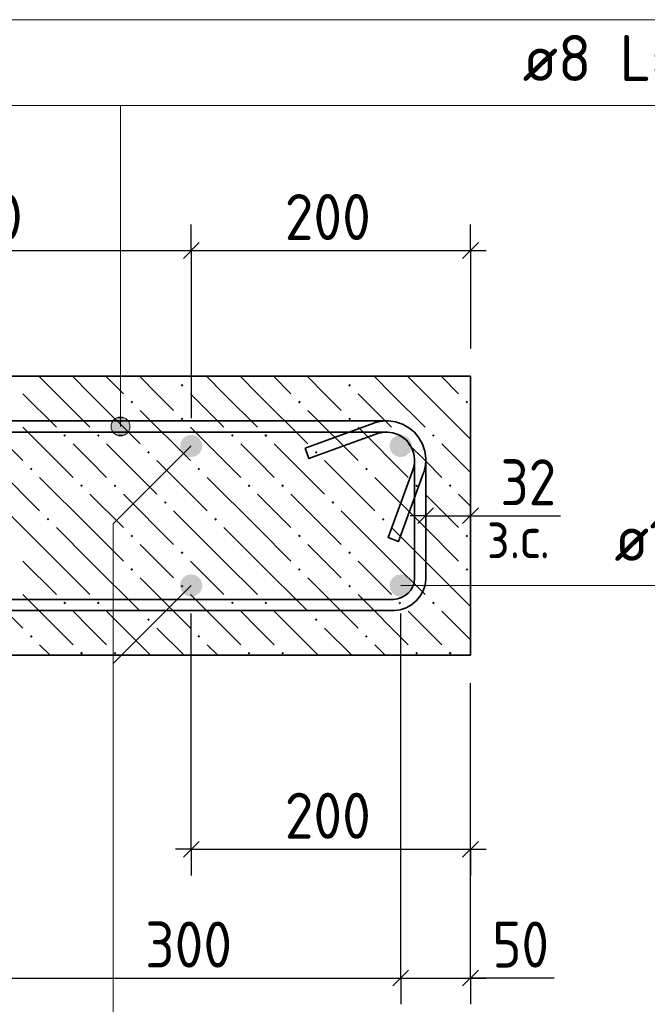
# Model space of a CAD drawing. Header units: millimetres. Extents: x 0 to 42000, y 0 to 29700.
# Tile 10 of 12: x 33531 to 36527, y 15356 to 20061. Entities that reach past the tile are written whole.
import ezdxf

# ---------------------------------------------------------------- set-up
doc = ezdxf.new("R2010")
doc.units = ezdxf.units.MM
for name, color, linetype, lineweight in [('S1 Продольная арматура', 7, 'Continuous', 35), ('Standard', 7, 'Continuous', 25), ('Выпуски ДОП Г-обр.', 52, 'Continuous', 25), ('ЖБ Пилон', 7, 'Continuous', 35), ('Позиционная метка линия выноска', 7, 'Continuous', 13)]:
    doc.layers.add(name, color=color, linetype=linetype, lineweight=lineweight)
doc.layers.add('Размерная выноска', color=7, linetype='Continuous')
doc.layers.add('Хомут', color=7, linetype='Continuous', lineweight=25, true_color=0x6e3c1e)
doc.styles.add('ISOCPEUR', font='txt')

msp = doc.modelspace()

# ---------------------------------------------------------------- hatches: boundary and pattern name
at = {"layer": 'S1 Продольная арматура', "linetype": 'Continuous', "lineweight": 18, "transparency": 33554687}
for points in [[(35403, 18024.1), (35398.9, 18044.5), (35387.4, 18061.8), (35370.1, 18073.3), (35349.7, 18077.4), (35329.3, 18073.3), (35312, 18061.8), (35300.4, 18044.5), (35296.3, 18024.1), (35300.4, 18003.6), (35312, 17986.4), (35329.3, 17974.8), (35349.7, 17970.7), (35370.1, 17974.8), (35387.4, 17986.4), (35398.9, 18003.6)], [(35403, 18024.1), (35398.9, 18044.5), (35387.4, 18061.8), (35370.1, 18073.3), (35349.7, 18077.4), (35329.3, 18073.3), (35312, 18061.8), (35300.4, 18044.5), (35296.3, 18024.1), (35300.4, 18003.6), (35312, 17986.4), (35329.3, 17974.8), (35349.7, 17970.7), (35370.1, 17974.8), (35387.4, 17986.4), (35398.9, 18003.6)], [(35403, 17357.4), (35398.9, 17377.8), (35387.4, 17395.1), (35370.1, 17406.7), (35349.7, 17410.7), (35329.3, 17406.7), (35312, 17395.1), (35300.4, 17377.8), (35296.3, 17357.4), (35300.4, 17337), (35312, 17319.7), (35329.3, 17308.1), (35349.7, 17304.1), (35370.1, 17308.1), (35387.4, 17319.7), (35398.9, 17337)], [(35403, 17357.4), (35398.9, 17377.8), (35387.4, 17395.1), (35370.1, 17406.7), (35349.7, 17410.7), (35329.3, 17406.7), (35312, 17395.1), (35300.4, 17377.8), (35296.3, 17357.4), (35300.4, 17337), (35312, 17319.7), (35329.3, 17308.1), (35349.7, 17304.1), (35370.1, 17308.1), (35387.4, 17319.7), (35398.9, 17337)]]:
    msp.add_hatch(color=7, dxfattribs=at).paths.add_polyline_path(points)
at = {"layer": 'Выпуски ДОП Г-обр.', "linetype": 'Continuous', "lineweight": 13, "transparency": 33554687}
for points in [[(34403, 18024.1), (34398.9, 18044.5), (34387.4, 18061.8), (34370.1, 18073.3), (34349.7, 18077.4), (34329.3, 18073.3), (34312, 18061.8), (34300.4, 18044.5), (34296.3, 18024.1), (34300.4, 18003.6), (34312, 17986.4), (34329.3, 17974.8), (34349.7, 17970.7), (34370.1, 17974.8), (34387.4, 17986.4), (34398.9, 18003.6)], [(34403, 18024.1), (34398.9, 18044.5), (34387.4, 18061.8), (34370.1, 18073.3), (34349.7, 18077.4), (34329.3, 18073.3), (34312, 18061.8), (34300.4, 18044.5), (34296.3, 18024.1), (34300.4, 18003.6), (34312, 17986.4), (34329.3, 17974.8), (34349.7, 17970.7), (34370.1, 17974.8), (34387.4, 17986.4), (34398.9, 18003.6)], [(34403, 17357.4), (34398.9, 17377.8), (34387.4, 17395.1), (34370.1, 17406.7), (34349.7, 17410.7), (34329.3, 17406.7), (34312, 17395.1), (34300.4, 17377.8), (34296.3, 17357.4), (34300.4, 17337), (34312, 17319.7), (34329.3, 17308.1), (34349.7, 17304.1), (34370.1, 17308.1), (34387.4, 17319.7), (34398.9, 17337)], [(34403, 17357.4), (34398.9, 17377.8), (34387.4, 17395.1), (34370.1, 17406.7), (34349.7, 17410.7), (34329.3, 17406.7), (34312, 17395.1), (34300.4, 17377.8), (34296.3, 17357.4), (34300.4, 17337), (34312, 17319.7), (34329.3, 17308.1), (34349.7, 17304.1), (34370.1, 17308.1), (34387.4, 17319.7), (34398.9, 17337)]]:
    msp.add_hatch(color=7, dxfattribs=at).paths.add_polyline_path(points)
at = {"layer": 'ЖБ Пилон', "linetype": 'Continuous', "lineweight": 18, "transparency": 33554687}
for points in [[(34299.5, 18314.1), (34306, 18320.6), (34312.5, 18314.1), (34306, 18307.6)], [(35099.5, 18314.1), (35106, 18320.6), (35112.5, 18314.1), (35106, 18307.6)], [(34059.5, 18234.1), (34066, 18240.6), (34072.5, 18234.1), (34066, 18227.6)], [(34859.5, 18234.1), (34866, 18240.6), (34872.5, 18234.1), (34866, 18227.6)], [(35659.5, 18234.1), (35666, 18240.6), (35672.5, 18234.1), (35666, 18227.6)], [(34299.5, 18154.1), (34306, 18160.6), (34312.5, 18154.1), (34306, 18147.6)], [(35099.5, 18154.1), (35106, 18160.6), (35112.5, 18154.1), (35106, 18147.6)], [(33739.5, 18074.1), (33746, 18080.6), (33752.5, 18074.1), (33746, 18067.6)], [(33899.5, 18074.1), (33906, 18080.6), (33912.5, 18074.1), (33906, 18067.6)], [(34539.5, 18074.1), (34546, 18080.6), (34552.5, 18074.1), (34546, 18067.6)], [(34699.5, 18074.1), (34706, 18080.6), (34712.5, 18074.1), (34706, 18067.6)], [(35339.5, 18074.1), (35346, 18080.6), (35352.5, 18074.1), (35346, 18067.6)], [(35499.5, 18074.1), (35506, 18080.6), (35512.5, 18074.1), (35506, 18067.6)], [(34139.5, 17994.1), (34146, 18000.6), (34152.5, 17994.1), (34146, 17987.6)], [(34939.5, 17994.1), (34946, 18000.6), (34952.5, 17994.1), (34946, 17987.6)], [(33579.5, 17914.1), (33586, 17920.6), (33592.5, 17914.1), (33586, 17907.6)], [(34379.5, 17914.1), (34386, 17920.6), (34392.5, 17914.1), (34386, 17907.6)], [(35179.5, 17914.1), (35186, 17920.6), (35192.5, 17914.1), (35186, 17907.6)], [(33819.5, 17834.1), (33826, 17840.6), (33832.5, 17834.1), (33826, 17827.6)], [(33979.5, 17834.1), (33986, 17840.6), (33992.5, 17834.1), (33986, 17827.6)], [(34619.5, 17834.1), (34626, 17840.6), (34632.5, 17834.1), (34626, 17827.6)], [(34779.5, 17834.1), (34786, 17840.6), (34792.5, 17834.1), (34786, 17827.6)], [(35419.5, 17834.1), (35426, 17840.6), (35432.5, 17834.1), (35426, 17827.6)], [(35579.5, 17834.1), (35586, 17840.6), (35592.5, 17834.1), (35586, 17827.6)], [(34219.5, 17754.1), (34226, 17760.6), (34232.5, 17754.1), (34226, 17747.6)], [(35019.5, 17754.1), (35026, 17760.6), (35032.5, 17754.1), (35026, 17747.6)], [(33659.5, 17674.1), (33666, 17680.6), (33672.5, 17674.1), (33666, 17667.6)], [(34459.5, 17674.1), (34466, 17680.6), (34472.5, 17674.1), (34466, 17667.6)], [(35259.5, 17674.1), (35266, 17680.6), (35272.5, 17674.1), (35266, 17667.6)], [(34059.5, 17594.1), (34066, 17600.6), (34072.5, 17594.1), (34066, 17587.6)], [(34859.5, 17594.1), (34866, 17600.6), (34872.5, 17594.1), (34866, 17587.6)], [(35659.5, 17594.1), (35666, 17600.6), (35672.5, 17594.1), (35666, 17587.6)], [(34299.5, 17514.1), (34306, 17520.6), (34312.5, 17514.1), (34306, 17507.6)], [(35099.5, 17514.1), (35106, 17520.6), (35112.5, 17514.1), (35106, 17507.6)], [(34059.5, 17434.1), (34066, 17440.6), (34072.5, 17434.1), (34066, 17427.6)], [(34859.5, 17434.1), (34866, 17440.6), (34872.5, 17434.1), (34866, 17427.6)], [(35659.5, 17434.1), (35666, 17440.6), (35672.5, 17434.1), (35666, 17427.6)], [(34299.5, 17354.1), (34306, 17360.6), (34312.5, 17354.1), (34306, 17347.6)], [(35099.5, 17354.1), (35106, 17360.6), (35112.5, 17354.1), (35106, 17347.6)], [(33739.5, 17274.1), (33746, 17280.6), (33752.5, 17274.1), (33746, 17267.6)], [(33899.5, 17274.1), (33906, 17280.6), (33912.5, 17274.1), (33906, 17267.6)], [(34539.5, 17274.1), (34546, 17280.6), (34552.5, 17274.1), (34546, 17267.6)], [(34699.5, 17274.1), (34706, 17280.6), (34712.5, 17274.1), (34706, 17267.6)], [(35339.5, 17274.1), (35346, 17280.6), (35352.5, 17274.1), (35346, 17267.6)], [(35499.5, 17274.1), (35506, 17280.6), (35512.5, 17274.1), (35506, 17267.6)], [(34139.5, 17194.1), (34146, 17200.6), (34152.5, 17194.1), (34146, 17187.6)], [(34939.5, 17194.1), (34946, 17200.6), (34952.5, 17194.1), (34946, 17187.6)], [(33579.5, 17114.1), (33586, 17120.6), (33592.5, 17114.1), (33586, 17107.6)], [(34379.5, 17114.1), (34386, 17120.6), (34392.5, 17114.1), (34386, 17107.6)], [(35179.5, 17114.1), (35186, 17120.6), (35192.5, 17114.1), (35186, 17107.6)], [(33819.5, 17034.1), (33826, 17040.6), (33832.5, 17034.1), (33826, 17027.6)], [(33979.5, 17034.1), (33986, 17040.6), (33992.5, 17034.1), (33986, 17027.6)], [(34619.5, 17034.1), (34626, 17040.6), (34632.5, 17034.1), (34626, 17027.6)], [(34779.5, 17034.1), (34786, 17040.6), (34792.5, 17034.1), (34786, 17027.6)], [(35419.5, 17034.1), (35426, 17040.6), (35432.5, 17034.1), (35426, 17027.6)], [(35579.5, 17034.1), (35586, 17040.6), (35592.5, 17034.1), (35586, 17027.6)]]:
    msp.add_hatch(color=7, dxfattribs=at).paths.add_polyline_path(points, flags=16)
at = {"layer": 'Позиционная метка линия выноска', "linetype": 'Continuous', "lineweight": 13, "transparency": 33554687}
for points in [[(33989.9, 18156.1), (34034.9, 18156.1), (34012.4, 18162.4)], [(34051.1, 18139.9), (33973.7, 18139.9), (33967.4, 18117.4)], [(34051.1, 18139.9), (33967.4, 18117.4), (34057.4, 18117.4)], [(34057.4, 18117.4), (33967.4, 18117.4), (33973.7, 18094.9)], [(34034.9, 18156.1), (33989.9, 18156.1), (33973.7, 18139.9)], [(34034.9, 18156.1), (33973.7, 18139.9), (34051.1, 18139.9)], [(34057.4, 18117.4), (33973.7, 18094.9), (34051.1, 18094.9)], [(34051.1, 18094.9), (33973.7, 18094.9), (33989.9, 18078.7)], [(34051.1, 18094.9), (33989.9, 18078.7), (34034.9, 18078.7)], [(34034.9, 18078.7), (33989.9, 18078.7), (34012.4, 18072.4)]]:
    msp.add_hatch(color=7, dxfattribs=at).paths.add_polyline_path(points)

# ---------------------------------------------------------------- linework, layer by layer
at = {"layer": 'Standard', "color": 7, "linetype": 'Continuous', "lineweight": -3, "transparency": 33554687}
for p, q in [((34349.7, 18958.2), (34349.7, 19083.2)), ((35683, 18958.2), (35683, 19083.2)), ((32349.7, 18958.2), (34349.7, 18958.2)), ((34349.7, 18958.2), (34349.7, 18833.2)), ((34349.7, 18958.2), (34349.7, 18157.4)), ((34349.7, 18958.2), (35683, 18958.2)), ((35683, 18958.2), (35683, 18833.2)), ((35683, 18958.2), (35683, 18490.7)), ((35683, 18958.2), (35758, 18958.2)), ((35469.7, 17690.7), (35469.7, 17815.7)), ((35683, 17690.7), (35683, 17815.7)), ((35469.7, 17690.7), (35394.7, 17690.7)), ((35469.7, 17690.7), (35469.7, 17565.7)), ((35469.7, 17690.7), (35683, 17690.7)), ((35683, 17690.7), (35683, 17565.7)), ((35683, 17690.7), (35758, 17690.7)), ((34349.7, 16097.4), (34349.7, 17224.1)), ((35683, 16097.4), (35683, 16890.7)), ((34349.7, 16097.4), (34349.7, 16222.4)), ((35683, 16097.4), (35683, 16222.4)), ((34349.7, 16097.4), (34274.7, 16097.4)), ((34349.7, 16097.4), (34349.7, 15972.4)), ((34349.7, 16097.4), (35683, 16097.4)), ((35683, 16097.4), (35683, 15972.4)), ((35683, 16097.4), (35758, 16097.4)), ((35349.7, 15481.7), (35349.7, 15606.7)), ((35683, 15481.7), (35683, 15606.7)), ((33349.7, 15481.7), (35349.7, 15481.7)), ((35349.7, 15481.7), (35349.7, 15356.7)), ((35349.7, 15481.7), (35683, 15481.7)), ((35683, 15481.7), (35683, 15356.7)), ((35683, 15481.7), (35758, 15481.7))]:
    msp.add_line(p, q, dxfattribs=at)
at = {"layer": 'Standard', "color": 7, "linetype": 'Continuous', "lineweight": 25, "transparency": 33554687}
for p, q in [((34312.2, 18920.7), (34387.2, 18995.7)), ((35645.5, 18920.7), (35720.5, 18995.7)), ((35432.2, 17653.2), (35507.2, 17728.2)), ((35645.5, 17653.2), (35720.5, 17728.2)), ((34312.2, 16059.9), (34387.2, 16134.9)), ((35645.5, 16059.9), (35720.5, 16134.9)), ((35312.2, 15444.2), (35387.2, 15519.2)), ((35645.5, 15444.2), (35720.5, 15519.2))]:
    msp.add_line(p, q, dxfattribs=at)
at = {"layer": 'Standard', "color": 254, "linetype": 'Continuous', "lineweight": 18, "true_color": 0xc4c4ff, "transparency": 33554687}
msp.add_lwpolyline([(26445.9, 15103.6), (37092, 15103.6), (37092, 20061.2), (26445.9, 20061.2), (26445.9, 15103.6)], dxfattribs=at)
at = {"layer": 'Standard', "color": 7, "linetype": 'Continuous', "lineweight": -3, "transparency": 33554687}
for points in [[(35349.7, 15481.7), (35349.7, 15498.7), (35349.7, 15498.7), (35349.7, 17224.1)], [(35683, 15481.7), (35683, 15498.7), (35683, 15498.7), (35683, 16890.7)]]:
    msp.add_lwpolyline(points, dxfattribs=at)
at = {"layer": 'ЖБ Пилон', "color": 7, "linetype": 'Continuous', "lineweight": 35, "transparency": 33554687}
for p, q in [((35683, 18357.4), (29016.3, 18357.4)), ((35683, 17024.1), (35683, 18357.4)), ((29016.3, 17024.1), (35683, 17024.1))]:
    msp.add_line(p, q, dxfattribs=at)
at = {"layer": 'ЖБ Пилон', "color": 9, "linetype": 'Continuous', "lineweight": 18, "true_color": 0xc7c7c7, "transparency": 33554687}
for p, q in [((33706, 18274.1), (33622.7, 18357.4)), ((33782.7, 18357.4), (33866, 18274.1)), ((33942.7, 18357.4), (34026, 18274.1)), ((34186, 18274.1), (34106, 18354.1)), ((34262.7, 18357.4), (34266, 18354.1)), ((34506, 18274.1), (34422.7, 18357.4)), ((34582.7, 18357.4), (34666, 18274.1)), ((34742.7, 18357.4), (34826, 18274.1)), ((34986, 18274.1), (34906, 18354.1)), ((35062.7, 18357.4), (35066, 18354.1)), ((35306, 18274.1), (35222.7, 18357.4)), ((35382.7, 18357.4), (35466, 18274.1)), ((35542.7, 18357.4), (35626, 18274.1)), ((33546, 18274.1), (33706, 18114.1)), ((33706, 18274.1), (33866, 18114.1)), ((33866, 18274.1), (34106, 18034.1)), ((34266, 18194.1), (34186, 18274.1)), ((34346, 18274.1), (34506, 18114.1)), ((34506, 18274.1), (34666, 18114.1)), ((34666, 18274.1), (34906, 18034.1)), ((35066, 18194.1), (34986, 18274.1)), ((35146, 18274.1), (35306, 18114.1)), ((35306, 18274.1), (35466, 18114.1)), ((35466, 18274.1), (35683, 18057.1)), ((33306, 18194.1), (33546, 17954.1)), ((34106, 18194.1), (34346, 17954.1)), ((34906, 18194.1), (35146, 17954.1)), ((33546, 18114.1), (33786, 17874.1)), ((34346, 18114.1), (34586, 17874.1)), ((35146, 18114.1), (35386, 17874.1)), ((33866, 17954.1), (33786, 18034.1)), ((33946, 18034.1), (34186, 17794.1)), ((34666, 17954.1), (34586, 18034.1)), ((34746, 18034.1), (34986, 17794.1)), ((35466, 17954.1), (35386, 18034.1)), ((35546, 18034.1), (35683, 17897.1)), ((33386, 17954.1), (33626, 17714.1)), ((33946, 17874.1), (33866, 17954.1)), ((34186, 17954.1), (34426, 17714.1)), ((34746, 17874.1), (34666, 17954.1)), ((34986, 17954.1), (35226, 17714.1)), ((35546, 17874.1), (35466, 17954.1)), ((33866, 17634.1), (33626, 17874.1)), ((34666, 17634.1), (34426, 17874.1)), ((35466, 17634.1), (35226, 17874.1)), ((33866, 17794.1), (34026, 17634.1)), ((34026, 17794.1), (34266, 17554.1)), ((34666, 17794.1), (34826, 17634.1)), ((34826, 17794.1), (35066, 17554.1)), ((35466, 17794.1), (35626, 17634.1)), ((35626, 17794.1), (35683, 17737.1)), ((33706, 17474.1), (33466, 17714.1)), ((34506, 17474.1), (34266, 17714.1)), ((35306, 17474.1), (35066, 17714.1)), ((33706, 17634.1), (33866, 17474.1)), ((33866, 17634.1), (34026, 17474.1)), ((34506, 17634.1), (34666, 17474.1)), ((34666, 17634.1), (34826, 17474.1)), ((35306, 17634.1), (35466, 17474.1)), ((35466, 17634.1), (35626, 17474.1)), ((34186, 17474.1), (34106, 17554.1)), ((34986, 17474.1), (34906, 17554.1)), ((33546, 17474.1), (33706, 17314.1)), ((33706, 17474.1), (33866, 17314.1)), ((33866, 17474.1), (34106, 17234.1)), ((34266, 17394.1), (34186, 17474.1)), ((34346, 17474.1), (34506, 17314.1)), ((34506, 17474.1), (34666, 17314.1)), ((34666, 17474.1), (34906, 17234.1)), ((35066, 17394.1), (34986, 17474.1)), ((35146, 17474.1), (35306, 17314.1)), ((35306, 17474.1), (35466, 17314.1)), ((35466, 17474.1), (35683, 17257.1)), ((33306, 17394.1), (33546, 17154.1)), ((34106, 17394.1), (34346, 17154.1)), ((34906, 17394.1), (35146, 17154.1)), ((33546, 17314.1), (33786, 17074.1)), ((34346, 17314.1), (34586, 17074.1)), ((35146, 17314.1), (35386, 17074.1)), ((33866, 17154.1), (33786, 17234.1)), ((33946, 17234.1), (34156.1, 17024.1)), ((34666, 17154.1), (34586, 17234.1)), ((34746, 17234.1), (34956.1, 17024.1)), ((35466, 17154.1), (35386, 17234.1)), ((35546, 17234.1), (35683, 17097.1)), ((33946, 17074.1), (33866, 17154.1)), ((34186, 17154.1), (34316.1, 17024.1)), ((34746, 17074.1), (34666, 17154.1)), ((34986, 17154.1), (35116.1, 17024.1)), ((35546, 17074.1), (35466, 17154.1)), ((33676.1, 17024.1), (33626, 17074.1)), ((34476.1, 17024.1), (34426, 17074.1)), ((35276.1, 17024.1), (35226, 17074.1))]:
    msp.add_line(p, q, dxfattribs=at)
at = {"layer": 'Позиционная метка линия выноска', "color": 7, "linetype": 'Continuous', "lineweight": 13, "transparency": 33554687}
for p, q in [((34012.4, 18162.4), (34012.4, 18162.4)), ((33967.4, 18117.4), (33967.4, 18117.4)), ((34057.4, 18117.4), (34057.4, 18117.4)), ((34012.4, 18072.4), (34012.4, 18072.4)), ((34349.7, 17357.4), (33977.3, 16985)), ((35349.7, 17357.4), (37966.3, 17357.4))]:
    msp.add_line(p, q, dxfattribs=at)
for points in [[(34592.4, 19650.7), (30792.4, 19650.7), (30792.4, 18117.4)], [(37966.3, 19650.7), (34012.4, 19650.7), (34012.4, 18117.4)], [(34349.7, 18024.1), (33977.3, 17651.7), (33977.3, 14451.7), (36474.8, 14451.7)]]:
    msp.add_lwpolyline(points, dxfattribs=at)
msp.add_circle((34012.4, 18117.4), 45, dxfattribs=at)
at = {"layer": 'Размерная выноска', "color": 7, "linetype": 'Continuous', "lineweight": -3, "transparency": 33554687}
for p, q in [((35683, 17690.7), (36113.3, 17690.7)), ((36083, 15481.7), (35683, 15481.7))]:
    msp.add_line(p, q, dxfattribs=at)
at = {"layer": 'Хомут', "color": 7, "linetype": 'Continuous', "lineweight": 35, "transparency": 33554687}
for points in [[(34893.4, 18014.2), (35221, 18133.5), (35228.2, 18135.8), (35235.6, 18137.9), (35243.1, 18139.7), (35250.6, 18141.2), (35258.2, 18142.4), (35265.8, 18143.3), (35273.5, 18143.8), (35281, 18144.1), (35291.8, 18144.1), (35324.4, 18139.5), (35358.2, 18128.4), (35389.4, 18110.9), (35415.1, 18089.5), (35436.5, 18063.8), (35454, 18032.6), (35465.1, 17998.7), (35469.7, 17966.2), (35469.7, 17387.2), (35465.9, 17359.8), (35456.5, 17331.3), (35441.8, 17305.1), (35423.7, 17283.4), (35402, 17265.3), (35375.7, 17250.6), (35347.2, 17241.2), (35319.9, 17237.4), (31379.5, 17237.4)], [(31379.5, 18144.1), (35291.8, 18144.1), (35324.4, 18139.5), (35358.2, 18128.4), (35389.4, 18110.9), (35415.1, 18089.5), (35436.5, 18063.8), (35454, 18032.6), (35465.1, 17998.7), (35469.7, 17966.2), (35469.7, 17955.4), (35469.4, 17947.9), (35468.9, 17940.2), (35468, 17932.6), (35466.8, 17925), (35465.4, 17917.4), (35463.5, 17910), (35461.4, 17902.6), (35459.1, 17895.4), (35339.8, 17567.8), (35289.7, 17586), (35408.7, 17912.9), (35410.4, 17918.2), (35412, 17923.5), (35413.2, 17928.9), (35414.3, 17934.2), (35415.1, 17939.7), (35415.8, 17945.1), (35416.2, 17950.6), (35416.3, 17956.3), (35416.3, 17962.5), (35413, 17986.6), (35404.9, 18011), (35392.4, 18033.4), (35377.2, 18051.6), (35359, 18066.8), (35336.7, 18079.3), (35312.2, 18087.4), (35288.1, 18090.7), (31383.2, 18090.7)], [(34893.4, 18014.2), (35221, 18133.5), (35228.2, 18135.8), (35235.6, 18137.9), (35243.1, 18139.7), (35250.6, 18141.2), (35258.2, 18142.4), (35265.8, 18143.3), (35273.5, 18143.8), (35281, 18144.1), (35291.8, 18144.1), (35324.4, 18139.5), (35358.2, 18128.4), (35389.4, 18110.9), (35415.1, 18089.5), (35436.5, 18063.8), (35454, 18032.6), (35465.1, 17998.7), (35469.7, 17966.2), (35469.7, 17387.2), (35465.9, 17359.8), (35456.5, 17331.3), (35441.8, 17305.1), (35423.7, 17283.4), (35402, 17265.3), (35375.7, 17250.6), (35347.2, 17241.2), (35319.9, 17237.4), (31379.5, 17237.4)], [(31379.5, 18144.1), (35291.8, 18144.1), (35324.4, 18139.5), (35358.2, 18128.4), (35389.4, 18110.9), (35415.1, 18089.5), (35436.5, 18063.8), (35454, 18032.6), (35465.1, 17998.7), (35469.7, 17966.2), (35469.7, 17955.4), (35469.4, 17947.9), (35468.9, 17940.2), (35468, 17932.6), (35466.8, 17925), (35465.4, 17917.4), (35463.5, 17910), (35461.4, 17902.6), (35459.1, 17895.4), (35339.8, 17567.8), (35289.7, 17586), (35408.7, 17912.9), (35410.4, 17918.2), (35412, 17923.5), (35413.2, 17928.9), (35414.3, 17934.2), (35415.1, 17939.7), (35415.8, 17945.1), (35416.2, 17950.6), (35416.3, 17956.3), (35416.3, 17962.5), (35413, 17986.6), (35404.9, 18011), (35392.4, 18033.4), (35377.2, 18051.6), (35359, 18066.8), (35336.7, 18079.3), (35312.2, 18087.4), (35288.1, 18090.7), (31383.2, 18090.7)], [(34893.4, 18014.2), (35221, 18133.5), (35228.2, 18135.8), (35235.6, 18137.9), (35243.1, 18139.7), (35250.6, 18141.2), (35258.2, 18142.4), (35265.8, 18143.3), (35273.5, 18143.8), (35281, 18144.1), (35291.8, 18144.1), (35324.4, 18139.5), (35358.2, 18128.4), (35389.4, 18110.9), (35415.1, 18089.5), (35436.5, 18063.8), (35454, 18032.6), (35465.1, 17998.7), (35469.7, 17966.2), (35469.7, 17387.2), (35465.9, 17359.8), (35456.5, 17331.3), (35441.8, 17305.1), (35423.7, 17283.4), (35402, 17265.3), (35375.7, 17250.6), (35347.2, 17241.2), (35319.9, 17237.4), (31379.5, 17237.4)], [(31379.5, 18144.1), (35291.8, 18144.1), (35324.4, 18139.5), (35358.2, 18128.4), (35389.4, 18110.9), (35415.1, 18089.5), (35436.5, 18063.8), (35454, 18032.6), (35465.1, 17998.7), (35469.7, 17966.2), (35469.7, 17955.4), (35469.4, 17947.9), (35468.9, 17940.2), (35468, 17932.6), (35466.8, 17925), (35465.4, 17917.4), (35463.5, 17910), (35461.4, 17902.6), (35459.1, 17895.4), (35339.8, 17567.8), (35289.7, 17586), (35408.7, 17912.9), (35410.4, 17918.2), (35412, 17923.5), (35413.2, 17928.9), (35414.3, 17934.2), (35415.1, 17939.7), (35415.8, 17945.1), (35416.2, 17950.6), (35416.3, 17956.3), (35416.3, 17962.5), (35413, 17986.6), (35404.9, 18011), (35392.4, 18033.4), (35377.2, 18051.6), (35359, 18066.8), (35336.7, 18079.3), (35312.2, 18087.4), (35288.1, 18090.7), (31383.2, 18090.7)], [(34893.4, 18014.2), (35221, 18133.5), (35228.2, 18135.8), (35235.6, 18137.9), (35243.1, 18139.7), (35250.6, 18141.2), (35258.2, 18142.4), (35265.8, 18143.3), (35273.5, 18143.8), (35281, 18144.1), (35291.8, 18144.1), (35324.4, 18139.5), (35358.2, 18128.4), (35389.4, 18110.9), (35415.1, 18089.5), (35436.5, 18063.8), (35454, 18032.6), (35465.1, 17998.7), (35469.7, 17966.2), (35469.7, 17387.2), (35465.9, 17359.8), (35456.5, 17331.3), (35441.8, 17305.1), (35423.7, 17283.4), (35402, 17265.3), (35375.7, 17250.6), (35347.2, 17241.2), (35319.9, 17237.4), (31379.5, 17237.4)], [(31379.5, 18144.1), (35291.8, 18144.1), (35324.4, 18139.5), (35358.2, 18128.4), (35389.4, 18110.9), (35415.1, 18089.5), (35436.5, 18063.8), (35454, 18032.6), (35465.1, 17998.7), (35469.7, 17966.2), (35469.7, 17955.4), (35469.4, 17947.9), (35468.9, 17940.2), (35468, 17932.6), (35466.8, 17925), (35465.4, 17917.4), (35463.5, 17910), (35461.4, 17902.6), (35459.1, 17895.4), (35339.8, 17567.8), (35289.7, 17586), (35408.7, 17912.9), (35410.4, 17918.2), (35412, 17923.5), (35413.2, 17928.9), (35414.3, 17934.2), (35415.1, 17939.7), (35415.8, 17945.1), (35416.2, 17950.6), (35416.3, 17956.3), (35416.3, 17962.5), (35413, 17986.6), (35404.9, 18011), (35392.4, 18033.4), (35377.2, 18051.6), (35359, 18066.8), (35336.7, 18079.3), (35312.2, 18087.4), (35288.1, 18090.7), (31383.2, 18090.7)], [(31383.2, 17290.7), (35316.2, 17290.7), (35335.1, 17293.4), (35354.2, 17299.7), (35371.6, 17309.4), (35385.8, 17321.3), (35397.7, 17335.4), (35407.4, 17352.9), (35413.7, 17372), (35416.3, 17390.9), (35416.3, 17962.5), (35413, 17986.6), (35404.9, 18011), (35392.4, 18033.4), (35377.2, 18051.6), (35359, 18066.8), (35336.7, 18079.3), (35312.2, 18087.4), (35288.1, 18090.7), (35281.9, 18090.7), (35276.3, 18090.6), (35270.7, 18090.2), (35265.3, 18089.5), (35259.9, 18088.7), (35254.5, 18087.6), (35249.1, 18086.4), (35243.8, 18084.8), (35238.5, 18083.1), (34911.6, 17964.1), (34893.4, 18014.2)], [(31383.2, 17290.7), (35316.2, 17290.7), (35335.1, 17293.4), (35354.2, 17299.7), (35371.6, 17309.4), (35385.8, 17321.3), (35397.7, 17335.4), (35407.4, 17352.9), (35413.7, 17372), (35416.3, 17390.9), (35416.3, 17962.5), (35413, 17986.6), (35404.9, 18011), (35392.4, 18033.4), (35377.2, 18051.6), (35359, 18066.8), (35336.7, 18079.3), (35312.2, 18087.4), (35288.1, 18090.7), (35281.9, 18090.7), (35276.3, 18090.6), (35270.7, 18090.2), (35265.3, 18089.5), (35259.9, 18088.7), (35254.5, 18087.6), (35249.1, 18086.4), (35243.8, 18084.8), (35238.5, 18083.1), (34911.6, 17964.1), (34893.4, 18014.2)], [(31383.2, 17290.7), (35316.2, 17290.7), (35335.1, 17293.4), (35354.2, 17299.7), (35371.6, 17309.4), (35385.8, 17321.3), (35397.7, 17335.4), (35407.4, 17352.9), (35413.7, 17372), (35416.3, 17390.9), (35416.3, 17962.5), (35413, 17986.6), (35404.9, 18011), (35392.4, 18033.4), (35377.2, 18051.6), (35359, 18066.8), (35336.7, 18079.3), (35312.2, 18087.4), (35288.1, 18090.7), (35281.9, 18090.7), (35276.3, 18090.6), (35270.7, 18090.2), (35265.3, 18089.5), (35259.9, 18088.7), (35254.5, 18087.6), (35249.1, 18086.4), (35243.8, 18084.8), (35238.5, 18083.1), (34911.6, 17964.1), (34893.4, 18014.2)], [(31383.2, 17290.7), (35316.2, 17290.7), (35335.1, 17293.4), (35354.2, 17299.7), (35371.6, 17309.4), (35385.8, 17321.3), (35397.7, 17335.4), (35407.4, 17352.9), (35413.7, 17372), (35416.3, 17390.9), (35416.3, 17962.5), (35413, 17986.6), (35404.9, 18011), (35392.4, 18033.4), (35377.2, 18051.6), (35359, 18066.8), (35336.7, 18079.3), (35312.2, 18087.4), (35288.1, 18090.7), (35281.9, 18090.7), (35276.3, 18090.6), (35270.7, 18090.2), (35265.3, 18089.5), (35259.9, 18088.7), (35254.5, 18087.6), (35249.1, 18086.4), (35243.8, 18084.8), (35238.5, 18083.1), (34911.6, 17964.1), (34893.4, 18014.2)]]:
    msp.add_lwpolyline(points, dxfattribs=at)

# ---------------------------------------------------------------- texts
at = {"layer": 'S1 Продольная арматура', "color": 7, "linetype": 'Continuous', "lineweight": 13, "transparency": 33554687, "insert": (36370.3, 17474.7), "char_height": 220, "width": 1599.154, "attachment_point": 7, "style": 'ISOCPEUR'}
msp.add_mtext('\\W0.94;ø16 L=п.м. ', dxfattribs=at)
at = {"layer": 'Standard', "color": 7, "linetype": 'Continuous', "lineweight": 25, "transparency": 33554687, "char_height": 220, "attachment_point": 7, "style": 'ISOCPEUR'}
for s, insert, width in [('\\W0.91;300', (33129.7, 19008.2), 561.988), ('\\W0.91;200', (34796.3, 19008.2), 561.988), ('\\W0.87;32', (35826.2, 17740.7), 403.932), ('\\W0.91;200', (34796.3, 16147.4), 561.988), ('\\W0.91;300', (34129.7, 15531.7), 561.988), ('\\W0.87;50', (35787.2, 15531.7), 403.932)]:
    msp.add_mtext(s, dxfattribs=dict(at, insert=insert, width=width))
at = {"layer": 'Standard', "color": 7, "linetype": 'Continuous', "lineweight": 18, "transparency": 33554687, "insert": (35761.3, 17487.6), "char_height": 200, "width": 459.949, "attachment_point": 7, "style": 'ISOCPEUR'}
msp.add_mtext('\\W0.90;з.с.', dxfattribs=at)
at = {"layer": 'Хомут', "color": 7, "linetype": 'Continuous', "lineweight": 13, "transparency": 33554687, "insert": (35931.8, 19768.1), "char_height": 220, "width": 2018.394, "attachment_point": 7, "style": 'ISOCPEUR'}
msp.add_mtext('\\W0.96;ø8 L=1640mm ', dxfattribs=at)

doc.saveas('drawing.dxf')
